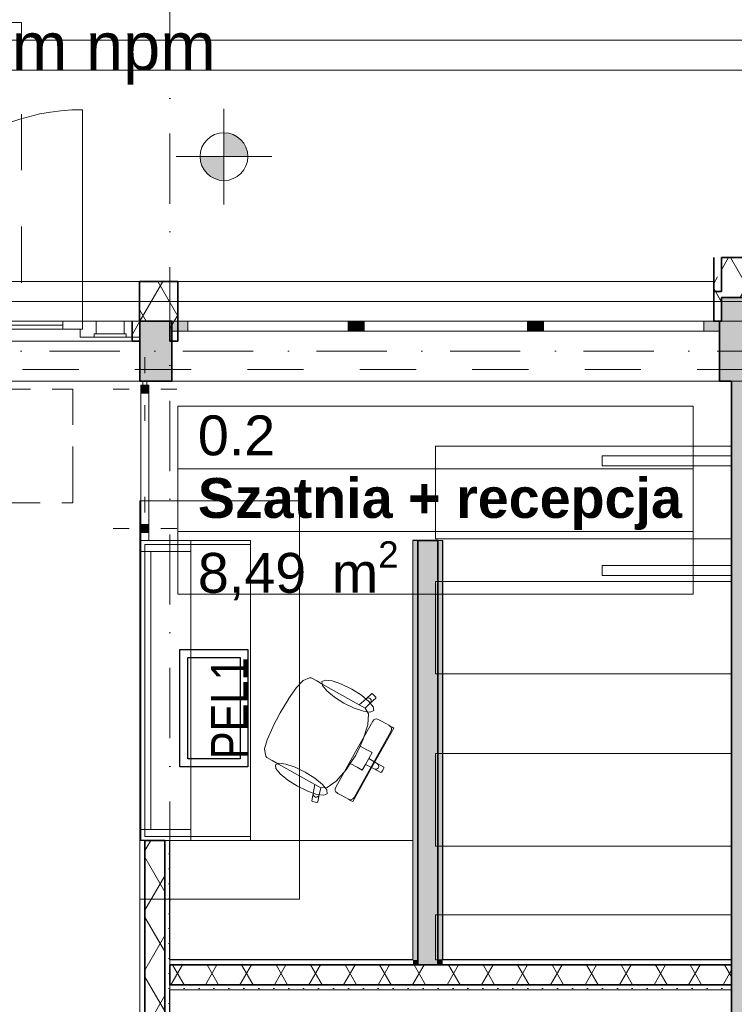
# Model space of a CAD drawing. Header units: millimetres. Extents: x 82175 to 237000, y 24756 to 471700.
# Tile 218 of 256: x 115666 to 119254, y 383104 to 388044. Entities that reach past the tile are written whole.
import ezdxf

# ---------------------------------------------------------------- set-up
doc = ezdxf.new("R2010")
doc.units = ezdxf.units.MM
for name, pattern in [('Krawędzie ukryte', [3.912222, 2.822222, -1.09]), ('Kropki i Kreski', [6.702778, 3.527778, -1.763889, 0, -1.411111]), ('Przerywana', [5.644444, 2.822222, -2.822222])]:
    doc.linetypes.add(name, pattern=pattern)
for name, color, linetype in [('#EL - Teletechnika', 3, 'Continuous'), ('- A - ocieplenie', 8, 'Continuous'), ('- strefy pomieszczeń', 8, 'Continuous'), ('2D - Ogólne', 8, 'Continuous'), ('2D - Rysunki i Obrazki', 8, 'Continuous'), ('Drzwi Archicad', 8, 'Continuous'), ('Instalacje - Wod_Kan', 8, 'Continuous'), ('Konstrukcja - Siatka mod', 8, 'Continuous'), ('Konstrukcja - Stropy', 8, 'Continuous'), ('Konstrukcja - Ściany działowe', 8, 'Continuous'), ('Konstrukcja - Ściany nośne wew..P', 8, 'Continuous'), ('Konstrukcja - Ściany zewnętrzne', 8, 'Continuous'), ('Okna Archicada', 8, 'Continuous'), ('Wnętrze - Umeblowanie', 8, 'Continuous'), ('Wnętrze - Wyposażenie', 8, 'Continuous'), ('Wymiarowanie - Poziomy', 8, 'Continuous'), ('z JAN', 8, 'Continuous')]:
    doc.layers.add(name, color=color, linetype=linetype)
doc.layers.add('\xa0♦elektryczne', color=1, linetype='Continuous', lineweight=30)
doc.styles.get("Standard").update_dxf_attribs({"font": 'arial.ttf'})
doc.styles.add('STYL_AUTOMATYCZNY_1', font='arial.ttf')
doc.styles.add('STYL_AUTOMATYCZNY_2', font='arial.ttf')
doc.styles.add('STYL_AUTOMATYCZNY_4', font='arial.ttf')
pattern_1 = [(60, (-135208.59, 662558.78), (-129.90381, 75), []), (120, (-135208.59, 662558.78), (129.90381, 75), [])]
pattern_2 = [(0, (-135208.59, 662558.78), (0, 75), [0, -75])]

# ---------------------------------------------------------------- blocks, each defined once
blk = doc.blocks.new('pell')
at = {"layer": '#EL - Teletechnika', "color": 1, "lineweight": 30}
blk.add_lwpolyline([(0, 294), (0, -294), (-341, -294), (-341, 294)], close=True, dxfattribs=at)
at = {"layer": '#EL - Teletechnika', "color": 7, "lineweight": 30}
blk.add_lwpolyline([(-39.3, 254.6), (-39.3, -254.6), (-301.7, -254.6), (-301.7, 254.6)], close=True, dxfattribs=at)
at = {"layer": '#EL - Teletechnika', "color": 1, "insert": (-93.7, 0), "char_height": 20.791, "attachment_point": 5, "rotation": 90, "line_spacing_factor": 0.4}
blk.add_mtext('\\fArial Narrow|b0|i0;{\\H8.7679950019x;\\A1;PEL1}\\A1;\\fTahoma|b1|i0|c238;\\P', dxfattribs=at)

msp = doc.modelspace()

# ---------------------------------------------------------------- hatches: boundary and pattern name
at = {"layer": '- A - ocieplenie', "linetype": 'Continuous', "lineweight": 13}
h = msp.add_hatch(dxfattribs=at)
h.set_pattern_fill('Izolacja_miękka_0002', color=8, style=0, pattern_type=2)
h.set_pattern_definition(pattern_1)
h.paths.add_polyline_path([(119150, 386651), (119190, 386651), (119150, 386851)])
h = msp.add_hatch(dxfattribs=at)
h.set_pattern_fill('Izolacja_miękka_0002', color=8, style=0, pattern_type=2)
h.set_pattern_definition(pattern_1)
h.paths.add_polyline_path([(119590, 386851), (119190, 386851), (119190, 386651), (119590, 386651)])
h = msp.add_hatch(dxfattribs=at)
h.set_pattern_fill('Izolacja_miękka_0002', color=8, style=0, pattern_type=2)
h.set_pattern_definition(pattern_1)
h.paths.add_polyline_path([(116267, 386731), (116267, 386531), (116460, 386531), (116460, 386731)])
h = msp.add_hatch(dxfattribs=at)
h.set_pattern_fill('Izolacja_miękka_0002', color=8, style=0, pattern_type=2)
h.set_pattern_definition(pattern_1)
h.paths.add_polyline_path([(119190, 386531), (119150, 386731), (119150, 386531)])
h = msp.add_hatch(dxfattribs=at)
h.set_pattern_fill('Izolacja_miękka_0002', color=8, style=0, pattern_type=2)
h.set_pattern_definition(pattern_1)
h.paths.add_polyline_path([(119160, 386681), (119150, 386731), (119150, 386681)])
h = msp.add_hatch(dxfattribs=at)
h.set_pattern_fill('Izolacja_miękka_0002', color=8, style=0, pattern_type=2)
h.set_pattern_definition(pattern_1)
h.paths.add_polyline_path([(119150, 386651), (119150, 386531), (119190, 386531), (119190, 386651)])
h = msp.add_hatch(dxfattribs=at)
h.set_pattern_fill('Izolacja_miękka_0002', color=8, style=0, pattern_type=2)
h.set_pattern_definition(pattern_1)
h.paths.add_polyline_path([(119160, 386681), (119190, 386531), (119190, 386681)])
h = msp.add_hatch(dxfattribs=at)
h.set_pattern_fill('Izolacja_miękka_0002', color=8, style=0, pattern_type=2)
h.set_pattern_definition(pattern_1)
h.paths.add_polyline_path([(116230, 386531), (116230, 386431), (116270, 386431), (116270, 386531)])
h = msp.add_hatch(dxfattribs=at)
h.set_pattern_fill('Izolacja_miękka_0002', color=8, style=0, pattern_type=2)
h.set_pattern_definition(pattern_1)
h.paths.add_polyline_path([(116420, 386531), (116420, 386431), (116460, 386431), (116460, 386531)])
at = {"layer": 'Instalacje - Wod_Kan', "linetype": 'Continuous', "lineweight": 13}
for points in [[(116275, 386171), (116315, 386171), (116315, 386211), (116275, 386211)], [(116275, 385471), (116315, 385471), (116315, 385511), (116275, 385511)]]:
    msp.add_hatch(color=8, dxfattribs=at).paths.add_polyline_path(points)
at = {"layer": 'Konstrukcja - Ściany działowe', "linetype": 'Continuous', "lineweight": 13}
for color, points in [(256, [(117639.9, 385431), (117639.9, 383327), (117664.9, 383327), (117664.9, 385431)]), (8, [(117764.9, 383327), (117764.9, 385431), (117664.9, 385431), (117664.9, 383327)]), (256, [(117789.9, 383327), (117789.9, 385431), (117764.9, 385431), (117764.9, 383327)]), (256, [(117639.9, 383302), (117664.9, 383302), (117664.9, 383327), (117639.9, 383327)]), (256, [(117664.9, 383302), (117764.9, 383302), (117764.9, 383327), (117664.9, 383327)]), (256, [(117764.9, 383302), (117789.9, 383302), (117789.9, 383327), (117764.9, 383327)])]:
    msp.add_hatch(color=color, dxfattribs=at).paths.add_polyline_path(points)
h = msp.add_hatch(dxfattribs=at)
h.set_pattern_fill('Izolacja_miękka_0002', color=8, style=0, pattern_type=2)
h.set_pattern_definition(pattern_1)
h.paths.add_polyline_path([(116395, 381281), (116395, 383926.8), (116295, 383926.8), (116295, 381281)])
h = msp.add_hatch(dxfattribs=at)
h.set_pattern_fill('Gips_0002', color=8, style=0, pattern_type=2)
h.set_pattern_definition(pattern_2)
h.paths.add_polyline_path([(116420, 381281), (116420, 383926.8), (116395, 383926.8), (116395, 381281)])
h = msp.add_hatch(dxfattribs=at)
h.set_pattern_fill('Izolacja_miękka_0002', color=8, style=0, pattern_type=2)
h.set_pattern_definition(pattern_1)
h.paths.add_polyline_path([(119239.8, 383302), (116420, 383302), (116420, 383202), (119239.8, 383202)])
h = msp.add_hatch(dxfattribs=at)
h.set_pattern_fill('Gips_0002', color=256, style=0, pattern_type=2)
h.set_pattern_definition(pattern_2)
h.paths.add_polyline_path([(116420, 383177), (119239.8, 383177), (119239.8, 383202), (116420, 383202)])
at = {"layer": 'Konstrukcja - Ściany nośne wew..P', "linetype": 'Continuous', "lineweight": 13}
for points in [[(119540, 386231), (119240, 386231), (119240, 383327), (119540, 383327)], [(119240, 383327), (119240, 381281), (119540, 381281), (119540, 383327)]]:
    msp.add_hatch(color=8, dxfattribs=at).paths.add_polyline_path(points)
at = {"layer": 'Konstrukcja - Ściany zewnętrzne', "linetype": 'Continuous', "lineweight": 13}
for points in [[(119190, 386651), (119190, 386531), (119240, 386531), (119240, 386651)], [(119240, 386531), (119540, 386531), (119540, 386651), (119240, 386651)], [(116430, 386531), (116270, 386531), (116270, 386231), (116430, 386231)], [(119180, 386531), (119180, 386231), (119720, 386231), (119720, 386531)]]:
    msp.add_hatch(color=8, dxfattribs=at).paths.add_polyline_path(points)
at = {"layer": 'Okna Archicada', "linetype": 'Continuous', "lineweight": 13}
for points in [[(116430, 386531), (116430, 386481), (116510, 386481), (116510, 386531)], [(117355, 386481), (117355, 386531), (117315, 386531), (117315, 386481)], [(117355, 386531), (117355, 386481), (117395, 386481), (117395, 386531)], [(118255, 386481), (118255, 386531), (118215, 386531), (118215, 386481)], [(118255, 386531), (118255, 386481), (118295, 386481), (118295, 386531)], [(119180, 386481), (119180, 386531), (119100, 386531), (119100, 386481)]]:
    msp.add_hatch(color=8, dxfattribs=at).paths.add_polyline_path(points)
at = {"layer": 'Wymiarowanie - Poziomy', "linetype": 'Continuous', "lineweight": 13}
for points in [[(116691.4, 387357.5), (116811.4, 387357.5), (116802.3, 387403.4), (116776.3, 387442.4), (116737.3, 387468.4), (116691.4, 387477.5)], [(116691.4, 387357.5), (116571.4, 387357.5), (116580.5, 387311.6), (116606.6, 387272.7), (116645.5, 387246.6), (116691.4, 387237.5)]]:
    msp.add_hatch(color=8, dxfattribs=at).paths.add_polyline_path(points)

# ---------------------------------------------------------------- linework, layer by layer
at = {"layer": '- A - ocieplenie', "color": 8, "linetype": 'Continuous', "lineweight": 35, "ltscale": 100}
for p, q in [((116267, 386731), (116267, 386581)), ((116460, 386731), (116460, 386581)), ((119150, 386731), (119150, 386581)), ((116267, 386581), (116267, 386531)), ((116460, 386581), (116460, 386531)), ((119150, 386581), (119150, 386531))]:
    msp.add_line(p, q, dxfattribs=at)
at = {"layer": '- A - ocieplenie', "color": 8, "linetype": 'Continuous', "lineweight": 20, "ltscale": 100, "flags": 128}
for points in [[(120572.3, 387941), (95669.8, 387941)], [(95669.8, 387791), (120572.3, 387791)]]:
    msp.add_lwpolyline(points, dxfattribs=at)
at = {"layer": '- A - ocieplenie', "color": 8, "linetype": 'Continuous', "lineweight": 35, "ltscale": 100, "flags": 128}
for points in [[(119150, 386851), (119150, 386651)], [(119630, 386851), (119190, 386851)], [(119190, 386681), (119190, 386851)], [(116460, 386731), (116267, 386731)], [(119150, 386681), (119150, 386731)], [(119190, 386681), (119150, 386681)], [(119150, 386651), (119150, 386531)], [(119190, 386531), (119190, 386651)], [(119190, 386651), (119590, 386651)], [(119190, 386531), (119190, 386651)], [(116230, 386531), (116230, 386431)], [(116270, 386531), (116420, 386531)], [(116270, 386431), (116270, 386531)], [(116420, 386531), (116420, 386431)], [(116460, 386431), (116460, 386531)], [(119150, 386531), (119190, 386531)], [(116230, 386431), (116270, 386431)], [(116420, 386431), (116460, 386431)]]:
    msp.add_lwpolyline(points, dxfattribs=at)
at = {"layer": '- strefy pomieszczeń', "color": 8, "linetype": 'Continuous', "lineweight": 13, "ltscale": 100}
for p, q in [((116460.5, 386104.5), (119046.5, 386104.5)), ((116460.5, 385790.2), (116460.5, 386104.5)), ((119046.5, 386104.5), (119046.5, 385790.2)), ((119046.5, 385790.2), (116460.5, 385790.2)), ((116460.5, 385790.2), (119046.5, 385790.2)), ((116460.5, 385475.9), (116460.5, 385790.2)), ((119046.5, 385790.2), (119046.5, 385475.9)), ((119046.5, 385475.9), (116460.5, 385475.9)), ((116460.5, 385475.9), (119046.5, 385475.9)), ((116460.5, 385161.6), (116460.5, 385475.9)), ((119046.5, 385475.9), (119046.5, 385161.6)), ((119046.5, 385161.6), (116460.5, 385161.6))]:
    msp.add_line(p, q, dxfattribs=at)
at = {"color": 8, "linetype": 'Continuous', "lineweight": 13, "ltscale": 100}
for p, q in [((116275, 386171), (116275, 385511)), ((116275, 386171), (116315, 386171)), ((116315, 386171), (116315, 385511)), ((116275, 385511), (116315, 385511))]:
    msp.add_line(p, q, dxfattribs=at)
at = {"color": 8, "linetype": 'Przerywana', "lineweight": 13, "ltscale": 100}
for p, q in [((116275, 386171), (116275, 385511)), ((116275, 386171), (116315, 386171)), ((116315, 386171), (116315, 385511)), ((116275, 385511), (116315, 385511))]:
    msp.add_line(p, q, dxfattribs=at)
at = {"layer": '2D - Ogólne', "color": 8, "linetype": 'Przerywana', "lineweight": 13, "ltscale": 100, "flags": 128}
msp.add_lwpolyline([(114174.6, 386531), (115674.6, 386531), (115674.6, 388031), (114174.6, 388031)], close=True, dxfattribs=at)
at = {"layer": '2D - Ogólne', "color": 8, "linetype": 'Continuous', "lineweight": 13, "ltscale": 100, "flags": 128}
for points in [[(113570, 386231), (116270, 386231), (116270, 386431), (113570, 386431)], [(117753.5, 385440.4), (117753.5, 385903.9), (119240, 385903.9), (119240, 385440.4)], [(116270, 383631), (116270, 385631), (117070, 385631), (117070, 383631)], [(117753.5, 384762.6), (117753.5, 385226.2), (119240, 385226.2), (119240, 384762.6)], [(117753.5, 383898.3), (117753.5, 384361.8), (119240, 384361.8), (119240, 383898.3)], [(117753.5, 383327), (117753.5, 383553.7), (119240, 383553.7), (119240, 383327)]]:
    msp.add_lwpolyline(points, close=True, dxfattribs=at)
at = {"layer": '2D - Rysunki i Obrazki', "color": 8, "linetype": 'Continuous', "lineweight": 13, "ltscale": 100}
msp.add_line((121960, 386631), (95620.2, 386631), dxfattribs=at)
at = {"layer": 'Drzwi Archicad', "color": 8, "linetype": 'Continuous', "lineweight": 13, "ltscale": 100}
for p, q in [((115982, 386531), (115982, 387593)), ((115020, 386511), (115882, 386511)), ((115882, 386491), (115882, 386531)), ((115882, 386531), (115982, 386531)), ((115982, 386491), (115982, 386531)), ((115982, 386531), (116050, 386531)), ((115982, 386531), (115982, 386491)), ((116050, 386531), (116050, 386469)), ((116050, 386531), (116190, 386531)), ((116190, 386469), (116190, 386531)), ((116190, 386531), (116270, 386531)), ((116270, 386531), (116270, 386451)), ((115982, 386491), (115882, 386491)), ((115970, 386451), (115970, 386491)), ((115970, 386491), (115982, 386491)), ((116040, 386451), (115970, 386451)), ((116050, 386469), (116040, 386469)), ((116040, 386469), (116040, 386451)), ((116190, 386469), (116050, 386469)), ((116200, 386469), (116190, 386469)), ((116200, 386451), (116200, 386469)), ((116270, 386451), (116200, 386451))]:
    msp.add_line(p, q, dxfattribs=at)
at = {"layer": 'Drzwi Archicad', "color": 8, "linetype": 'Continuous', "lineweight": 35, "ltscale": 100}
for p, q in [((116270, 386531), (116270, 386451)), ((116270, 386531), (116270, 386451)), ((116270, 386451), (116270, 386231))]:
    msp.add_line(p, q, dxfattribs=at)
at = {"layer": 'Drzwi Archicad', "color": 8, "linetype": 'Continuous', "lineweight": 13, "ltscale": 100, "flags": 128}
for points in [[(115020, 386531), (115882, 386531), (115882, 386511), (115020, 386511)], [(115020, 386511), (115882, 386511), (115882, 386491), (115020, 386491)], [(116050, 386469), (116190, 386469), (116190, 386531), (116050, 386531)], [(116040, 386451), (116200, 386451), (116200, 386469), (116040, 386469)]]:
    msp.add_lwpolyline(points, close=True, dxfattribs=at)
at = {"layer": 'Drzwi Archicad', "color": 8, "linetype": 'Continuous', "lineweight": 13, "ltscale": 100}
msp.add_arc((115982, 386531), 1062, 90, 180, dxfattribs=at)
at = {"layer": 'Instalacje - Wod_Kan', "color": 8, "linetype": 'Continuous', "lineweight": 13, "ltscale": 100}
for p, q in [((116295, 386271), (116295, 386351)), ((116215, 386191), (116135, 386191)), ((116375, 386191), (116455, 386191)), ((116295, 386111), (116295, 386031)), ((116295, 385571), (116295, 385651)), ((116215, 385491), (116135, 385491)), ((116375, 385491), (116455, 385491)), ((116295, 385411), (116295, 385331))]:
    msp.add_line(p, q, dxfattribs=at)
at = {"layer": 'Instalacje - Wod_Kan', "color": 8, "linetype": 'Continuous', "lineweight": 13, "ltscale": 100, "flags": 128}
for points in [[(116275, 386171), (116315, 386171), (116315, 386211), (116275, 386211)], [(116275, 385471), (116315, 385471), (116315, 385511), (116275, 385511)], [(116275, 385431), (116315, 385431), (116315, 385471), (116275, 385471)]]:
    msp.add_lwpolyline(points, close=True, dxfattribs=at)
at = {"layer": 'Instalacje - Wod_Kan', "color": 8, "linetype": 'Continuous', "lineweight": 20, "ltscale": 100, "flags": 128}
msp.add_lwpolyline([(116285, 386231), (116285, 386211), (116305, 386211), (116305, 386231)], dxfattribs=at)
msp.add_lwpolyline([(116285, 386231), (116285, 386211), (116305, 386211), (116305, 386231)], dxfattribs=at)
at = {"layer": 'Instalacje - Wod_Kan', "color": 8, "linetype": 'Continuous', "lineweight": 13, "ltscale": 100}
for p in [(116295, 386191), (116295, 385491)]:
    msp.add_point(p, dxfattribs=at)
at = {"layer": 'Konstrukcja - Siatka mod', "color": 8, "linetype": 'Kropki i Kreski', "lineweight": 13, "ltscale": 100}
for p, q in [((116420, 372372.2), (116420, 389337)), ((93022.5, 386381), (122467, 386381))]:
    msp.add_line(p, q, dxfattribs=at)
at = {"layer": 'Konstrukcja - Stropy', "color": 8, "linetype": 'Continuous', "lineweight": 13, "ltscale": 100, "flags": 128}
for points in [[(95890.2, 388091), (119390, 388091), (119390, 386531), (95890.2, 386531)], [(122160, 386231), (95620, 386231), (95620, 383629.8), (95620, 380812.4), (95620, 378499), (95620, 373751), (107140, 373751), (107140, 378801), (110440, 378801), (110440, 373751), (122160, 373751)], [(116275, 385376.8), (116525, 385376.8), (116525, 385431), (116275, 385431)], [(116275, 383926.8), (116825, 383926.8), (116825, 385431), (116275, 385431)], [(116275, 383926.8), (116525, 383926.8), (116525, 385431), (116275, 385431)], [(116295, 383946.8), (116825, 383946.8), (116825, 385411), (116295, 385411)], [(116275, 383981), (116325, 383981), (116325, 385376.8), (116275, 385376.8)], [(116275, 383926.8), (116525, 383926.8), (116525, 383981), (116275, 383981)], [(116420, 383327), (117639.9, 383327), (117639.9, 383926.8), (116420, 383926.8)]]:
    msp.add_lwpolyline(points, close=True, dxfattribs=at)
at = {"layer": 'Konstrukcja - Stropy', "color": 8, "linetype": 'Przerywana', "lineweight": 13, "ltscale": 100, "flags": 128}
msp.add_lwpolyline([(119390, 387941), (119390, 386288.6), (96865.2, 386288.6), (96865.2, 387941)], close=True, dxfattribs=at)
at = {"layer": 'Konstrukcja - Ściany działowe', "color": 8, "linetype": 'Continuous', "lineweight": 35, "ltscale": 100}
for p, q in [((117664.9, 385431), (117664.9, 383327)), ((117764.9, 383327), (117764.9, 385431)), ((116295, 383926.8), (116295, 381281)), ((116395, 381281), (116395, 383926.8)), ((117639.9, 383302), (116420, 383302)), ((117639.9, 383302), (117664.9, 383302)), ((117639.9, 383302), (117664.9, 383302)), ((117664.9, 383327), (117664.9, 383302)), ((117764.9, 383302), (117664.9, 383302)), ((117764.9, 383327), (117764.9, 383302)), ((117764.9, 383302), (117789.9, 383302)), ((117764.9, 383302), (117789.9, 383302)), ((119239.8, 383302), (117789.9, 383302)), ((116420, 383202), (119239.8, 383202))]:
    msp.add_line(p, q, dxfattribs=at)
at = {"layer": 'Konstrukcja - Ściany działowe', "color": 8, "linetype": 'Continuous', "lineweight": 25, "ltscale": 100, "flags": 128}
for points in [[(117664.9, 385431), (117639.9, 385431)], [(117789.9, 383327), (117789.9, 385431)], [(116295, 383926.8), (116270, 383926.8)], [(116420, 383327), (116420, 383926.8)], [(117639.9, 383327), (116420, 383327)], [(116420, 383202), (116420, 383302)], [(119239.8, 383327), (117789.9, 383327)], [(119239.8, 383202), (119239.8, 383177)], [(116420, 383031), (116420, 383177)]]:
    msp.add_lwpolyline(points, dxfattribs=at)
at = {"layer": 'Konstrukcja - Ściany działowe', "color": 8, "linetype": 'Continuous', "lineweight": 13, "ltscale": 100, "flags": 128}
for points in [[(117639.9, 385431), (117639.9, 383327)], [(117789.9, 385431), (117764.9, 385431)], [(116270, 383926.8), (116270, 381281.2)], [(116420, 383926.8), (116395, 383926.8)], [(119239.8, 383327), (119239.8, 383302)], [(116420, 383177), (119239.8, 383177)]]:
    msp.add_lwpolyline(points, dxfattribs=at)
at = {"layer": 'Konstrukcja - Ściany działowe', "color": 8, "linetype": 'Continuous', "lineweight": 35, "ltscale": 100, "flags": 128}
for points in [[(117764.9, 385431), (117664.9, 385431)], [(116395, 383926.8), (116295, 383926.8)], [(116420, 383302), (116420, 383202)], [(119239.8, 383302), (119239.8, 383202)]]:
    msp.add_lwpolyline(points, dxfattribs=at)
at = {"layer": 'Konstrukcja - Ściany nośne wew..P', "color": 8, "linetype": 'Continuous', "lineweight": 35, "ltscale": 100, "flags": 128}
for points in [[(119240, 386231), (119240, 383327)], [(119240, 383327), (119240, 381281)]]:
    msp.add_lwpolyline(points, dxfattribs=at)
at = {"layer": 'Konstrukcja - Ściany zewnętrzne', "color": 8, "linetype": 'Continuous', "lineweight": 35, "ltscale": 100}
for p, q in [((116270, 386531), (116270, 386451)), ((116430, 386531), (116430, 386481)), ((119180, 386531), (119180, 386481)), ((116270, 386451), (116270, 386231)), ((116430, 386481), (116430, 386231)), ((119180, 386481), (119180, 386231))]:
    msp.add_line(p, q, dxfattribs=at)
at = {"layer": 'Konstrukcja - Ściany zewnętrzne', "color": 8, "linetype": 'Continuous', "lineweight": 13, "ltscale": 100, "flags": 128}
for points in [[(119240, 386651), (119190, 386651), (119190, 386531)], [(119540, 386651), (119240, 386651)]]:
    msp.add_lwpolyline(points, dxfattribs=at)
at = {"layer": 'Konstrukcja - Ściany zewnętrzne', "color": 8, "linetype": 'Continuous', "lineweight": 35, "ltscale": 100, "flags": 128}
for points in [[(116430, 386531), (116270, 386531)], [(119190, 386531), (119180, 386531)], [(116270, 386231), (116430, 386231)], [(119180, 386231), (119240, 386231)]]:
    msp.add_lwpolyline(points, dxfattribs=at)
at = {"layer": 'Okna Archicada', "color": 8, "linetype": 'Continuous', "lineweight": 13, "ltscale": 100}
for p, q in [((116267, 386731), (113589.7, 386731)), ((119150, 386731), (116460, 386731)), ((116267, 386531), (113589.7, 386531)), ((119180, 386531), (116430, 386531)), ((116430, 386531), (116510, 386531)), ((119150, 386531), (116460, 386531)), ((116510, 386531), (116510, 386481)), ((116510, 386531), (117315, 386531)), ((117315, 386481), (117315, 386531)), ((117315, 386531), (117355, 386531)), ((117355, 386531), (117395, 386531)), ((117395, 386531), (117395, 386481)), ((117395, 386531), (118215, 386531)), ((118215, 386481), (118215, 386531)), ((118215, 386531), (118255, 386531)), ((118255, 386531), (118295, 386531)), ((118295, 386531), (118295, 386481)), ((118295, 386531), (119100, 386531)), ((119100, 386481), (119100, 386531)), ((119100, 386531), (119180, 386531)), ((116510, 386481), (116430, 386481)), ((117315, 386481), (116510, 386481)), ((117355, 386481), (117315, 386481)), ((117395, 386481), (117355, 386481)), ((118215, 386481), (117395, 386481)), ((118255, 386481), (118215, 386481)), ((118295, 386481), (118255, 386481)), ((119100, 386481), (118295, 386481)), ((119180, 386481), (119100, 386481)), ((119180, 386231), (116430, 386231))]:
    msp.add_line(p, q, dxfattribs=at)
at = {"layer": 'Okna Archicada', "color": 8, "linetype": 'Continuous', "lineweight": 35, "ltscale": 100}
for p, q in [((116267, 386731), (116267, 386581)), ((116460, 386731), (116460, 386581)), ((119150, 386731), (119150, 386581)), ((116267, 386581), (116267, 386531)), ((116460, 386581), (116460, 386531)), ((119150, 386581), (119150, 386531)), ((116430, 386531), (116430, 386481)), ((116430, 386531), (116430, 386481)), ((119180, 386531), (119180, 386481)), ((119180, 386531), (119180, 386481)), ((116430, 386481), (116430, 386231)), ((119180, 386481), (119180, 386231))]:
    msp.add_line(p, q, dxfattribs=at)
at = {"layer": 'Wnętrze - Umeblowanie', "color": 8, "linetype": 'Continuous', "lineweight": 13, "ltscale": 100}
for p, q in [((117055.2, 384692.9), (117087, 384727.8)), ((117087, 384727.8), (117088.8, 384729.2)), ((117088.8, 384729.2), (117120.3, 384742.3)), ((117120.3, 384742.3), (117130, 384742)), ((117130, 384742), (117157.1, 384726.9)), ((117157.1, 384726.9), (117188.6, 384709.3)), ((117015.4, 384636.4), (117055.2, 384692.9)), ((117188.6, 384709.3), (117371.1, 384607.3)), ((116973.6, 384566.8), (117014.8, 384635.5)), ((117014.8, 384635.5), (117015.4, 384636.4)), ((117371.1, 384607.3), (117406, 384637.5)), ((117426.3, 384615.5), (117401.2, 384590.3)), ((117406, 384637.5), (117433.2, 384662.8)), ((117406, 384637.5), (117411, 384640.6)), ((117411, 384640.6), (117416.8, 384641.5)), ((117416.8, 384641.5), (117422.5, 384640.2)), ((117422.5, 384640.2), (117427.2, 384636.7)), ((117453.5, 384640.8), (117426.3, 384615.5)), ((117429.7, 384620.2), (117426.3, 384615.5)), ((117427.2, 384636.7), (117430.2, 384631.7)), ((117431.1, 384625.9), (117429.7, 384620.2)), ((117430.2, 384631.7), (117431.1, 384625.9)), ((117433.2, 384662.8), (117437.5, 384662.7)), ((117437.5, 384662.7), (117453.7, 384645.1)), ((117453.7, 384645.1), (117453.5, 384640.8)), ((116973.6, 384566.8), (116936.7, 384495.8)), ((117401.1, 384590.5), (117371.1, 384607.3)), ((117401.1, 384590.5), (117401.2, 384590.3)), ((117401.2, 384590.3), (117417, 384561.6)), ((117345.4, 384359), (117438.2, 384525)), ((117417, 384561.6), (117413.5, 384506.6)), ((117438.2, 384525), (117443.5, 384531.3)), ((117443.5, 384531.3), (117450.6, 384535.2)), ((117450.6, 384535.2), (117458.5, 384536.1)), ((117458.5, 384536.1), (117465.9, 384533.7)), ((117465.9, 384533.7), (117469.8, 384531.5)), ((117469.8, 384531.5), (117479.2, 384526.3)), ((117479.2, 384526.3), (117507.4, 384510.6)), ((116936.3, 384494.8), (116909, 384431.3)), ((116936.7, 384495.8), (116936.3, 384494.8)), ((117413.5, 384506.6), (117391.1, 384434)), ((117437.2, 384307.7), (117530, 384473.7)), ((117544.2, 384490), (117441.1, 384305.5)), ((117507.4, 384510.6), (117518.9, 384504.1)), ((117518.9, 384504.1), (117522.9, 384501.9)), ((117528.8, 384496.8), (117522.9, 384501.9)), ((117522.9, 384501.9), (117531.8, 384496.9)), ((117532.2, 384489.6), (117528.8, 384496.8)), ((117530, 384473.7), (117532.6, 384481.5)), ((117531.8, 384496.9), (117535.7, 384494.7)), ((117532.6, 384481.5), (117532.2, 384489.6)), ((117535.7, 384494.7), (117544.2, 384490)), ((116909, 384431.3), (116895.9, 384386)), ((117391.1, 384434), (117374.9, 384400.1)), ((116895.9, 384386), (116895.6, 384383.7)), ((116895.6, 384383.7), (116901, 384349.9)), ((117374.9, 384400.1), (117353.2, 384354.7)), ((117374.9, 384400.1), (117408.7, 384381.3)), ((117408.7, 384381.3), (117434.8, 384366.7)), ((116901, 384349.9), (116906.3, 384341.8)), ((116906.3, 384341.8), (116933.4, 384326.6)), ((116933.4, 384326.6), (116964.9, 384309)), ((117345.4, 384359), (117252.6, 384193)), ((117325.8, 384312.3), (117353.2, 384354.7)), ((117402, 384308), (117410.3, 384322.7)), ((117418.5, 384337.5), (117410.3, 384322.7)), ((117434.8, 384366.7), (117418.5, 384337.5)), ((117418.5, 384337.5), (117461.2, 384311.6)), ((116964.9, 384309), (117147.4, 384207)), ((117255.3, 384223.6), (117305.5, 384280.8)), ((117305.5, 384280.8), (117325.8, 384312.3)), ((117325.8, 384312.3), (117359.6, 384293.4)), ((117338, 384121), (117441.1, 384305.5)), ((117437.2, 384307.7), (117344.4, 384141.7)), ((117359.6, 384293.4), (117385.7, 384278.8)), ((117385.7, 384278.8), (117402, 384308)), ((117402, 384308), (117446.4, 384285.2)), ((117446.4, 384285.2), (117452, 384283.4)), ((117446.4, 384285.2), (117478.6, 384267.2)), ((117452, 384283.4), (117457.8, 384283.9)), ((117457.8, 384283.9), (117463, 384286.6)), ((117461.2, 384311.6), (117465.6, 384307.8)), ((117461.2, 384311.6), (117493.4, 384293.6)), ((117463, 384286.6), (117466.8, 384291.1)), ((117465.6, 384307.8), (117468.2, 384302.6)), ((117468.7, 384296.7), (117466.8, 384291.1)), ((117468.2, 384302.6), (117468.7, 384296.7)), ((117478.6, 384267.2), (117482.7, 384268.4)), ((117482.7, 384268.4), (117488.6, 384278.9)), ((117494.5, 384289.5), (117488.6, 384278.9)), ((117493.4, 384293.6), (117494.5, 384289.5)), ((117210.3, 384191.8), (117255.3, 384223.6)), ((117147.4, 384207), (117139.9, 384161.5)), ((117177.3, 384190.3), (117147.4, 384207)), ((117169.3, 384155.8), (117177.5, 384190.3)), ((117177.3, 384190.3), (117177.5, 384190.3)), ((117177.5, 384190.3), (117210.3, 384191.8)), ((117252.6, 384193), (117250, 384185.2)), ((117250, 384185.2), (117250.4, 384177.1)), ((117250.4, 384177.1), (117253.8, 384169.9)), ((117253.8, 384169.9), (117259.7, 384164.8)), ((117139.9, 384161.5), (117132.6, 384125)), ((117132.6, 384125), (117135, 384121.5)), ((117135, 384121.5), (117158.5, 384116.9)), ((117139.9, 384161.5), (117139.9, 384155.6)), ((117139.9, 384155.6), (117142.1, 384150.2)), ((117142.1, 384150.2), (117146.3, 384146.1)), ((117146.3, 384146.1), (117151.7, 384143.8)), ((117151.7, 384143.8), (117157.5, 384143.9)), ((117157.5, 384143.9), (117162.9, 384146.1)), ((117162, 384119.3), (117169.3, 384155.8)), ((117162.9, 384146.1), (117167.1, 384150.3)), ((117167.1, 384150.3), (117169.3, 384155.8)), ((117259.7, 384164.8), (117263.6, 384162.6)), ((117263.6, 384162.6), (117273, 384157.4)), ((117273, 384157.4), (117301.1, 384141.6)), ((117301.1, 384141.6), (117312.7, 384135.2)), ((117312.7, 384135.2), (117316.7, 384133)), ((117316.7, 384133), (117325.6, 384128)), ((117324.1, 384130.6), (117316.7, 384132.9)), ((117332, 384131.5), (117324.1, 384130.6)), ((117325.6, 384128), (117329.5, 384125.8)), ((117329.5, 384125.8), (117338, 384121)), ((117339.1, 384135.4), (117332, 384131.5)), ((117344.4, 384141.7), (117339.1, 384135.4)), ((117158.5, 384116.9), (117162, 384119.3))]:
    msp.add_line(p, q, dxfattribs=at)
at = {"layer": 'Wnętrze - Umeblowanie', "color": 8, "linetype": 'Continuous', "lineweight": 13, "ltscale": 100, "flags": 128}
for points in [[(117333.3, 384685.7), (117381.6, 384655.2), (117419.5, 384624), (117441.3, 384596.8), (117443.7, 384577.9), (117426.3, 384569.9), (117391.7, 384574.3), (117345.3, 384590.3), (117294, 384615.4), (117245.7, 384645.9), (117207.8, 384677.1), (117185.9, 384704.3), (117183.6, 384723.3), (117201, 384731.2), (117235.5, 384726.8), (117282, 384710.9)], [(117060.8, 384198.2), (117112, 384173), (117158.5, 384157.1), (117193, 384152.7), (117210.5, 384160.6), (117208.1, 384179.6), (117186.3, 384206.8), (117148.3, 384238), (117100, 384268.5), (117048.8, 384293.6), (117002.3, 384309.6), (116967.7, 384313.9), (116950.3, 384306), (116952.7, 384287), (116974.5, 384259.9), (117012.5, 384228.7)]]:
    msp.add_lwpolyline(points, close=True, dxfattribs=at)
at = {"layer": 'Wnętrze - Wyposażenie', "color": 8, "linetype": 'Krawędzie ukryte', "lineweight": 13, "ltscale": 100, "flags": 128}
msp.add_lwpolyline([(115932.8, 385620.4), (115932.8, 386191), (113932.8, 386191), (113932.8, 385620.4)], close=True, dxfattribs=at)
at = {"layer": 'Wymiarowanie - Poziomy', "color": 8, "linetype": 'Continuous', "lineweight": 13, "ltscale": 100}
for p, q in [((116691.4, 387117.5), (116691.4, 387597.5)), ((116451.4, 387357.5), (116931.4, 387357.5))]:
    msp.add_line(p, q, dxfattribs=at)
msp.add_circle((116691.4, 387357.5), 120, dxfattribs=at)
at = {"layer": 'z JAN', "color": 8, "linetype": 'Continuous', "lineweight": 13, "ltscale": 100, "flags": 128}
for points in [[(119240, 385856), (118590, 385856), (118590, 385806), (119240, 385806)], [(119240, 385306), (118590, 385306), (118590, 385256), (119240, 385256)]]:
    msp.add_lwpolyline(points, close=True, dxfattribs=at)

# ---------------------------------------------------------------- block references
at = {"layer": '\xa0♦elektryczne'}
msp.add_blockref('pell', (116811.9, 384589.6), dxfattribs=at)

# ---------------------------------------------------------------- texts
at = {"layer": '- strefy pomieszczeń', "color": 8, "linetype": 'Continuous', "lineweight": 13, "char_height": 200, "attachment_point": 1}
for s, insert, style in [('\\A1;{\\pql;\\pt0,100;\\fArial|b0|i0|c238|p0;\\W1.000000;0.2\\fArial|b0|i0|c238|p0;\\W1.000000;\\A1{\\H.66x;\\S^  ;}\\fArial|b0|i0|c238|p0;\\W1.000000;\\fArial|b0|i0|c238|p0;\\W1.000000;\\A1{\\H.66x;\\S^  ;}}', (116560.5, 386058.8), 'STYL_AUTOMATYCZNY_1'), ('\\A1;{\\pql;\\pt0,100;\\fArial|b1|i0|c238|p0;\\W1.000000;Szatnia + recepcja\\fArial|b1|i0|c238|p0;\\W1.000000;\\A1{\\H.66x;\\S^  ;}\\fArial|b1|i0|c238|p0;\\W1.000000;\\fArial|b1|i0|c238|p0;\\W1.000000;\\A1{\\H.66x;\\S^  ;}}', (116560.5, 385744.5), 'STYL_AUTOMATYCZNY_2'), ('\\A1;{\\pql;\\pt0,100;\\fArial|b0|i0|c238|p0;\\W1.000000;8,49\\fArial|b0|i0|c238|p0;\\W1.000000;\\A1{\\H.66x;\\S^  ;}\\fArial|b0|i0|c238|p0;\\W1.000000; m\\fArial|b0|i0|c238|p0;\\W1.000000;\\A1{\\H.66x;\\S2^  ;}}', (116560.5, 385427.3), 'STYL_AUTOMATYCZNY_1')]:
    msp.add_mtext(s, dxfattribs=dict(at, insert=insert, style=style))
at = {"layer": 'Wymiarowanie - Poziomy', "color": 8, "linetype": 'Continuous', "lineweight": 13, "insert": (113734.5, 387718.9), "char_height": 240, "width": 2863.464, "attachment_point": 7, "style": 'STYL_AUTOMATYCZNY_4'}
msp.add_mtext('\\A1;{\\pql;\\fArial|b0|i0|c238|p0;\\W1.000000;-0,02= 23,96m npm}', dxfattribs=at)

doc.saveas('drawing.dxf')
